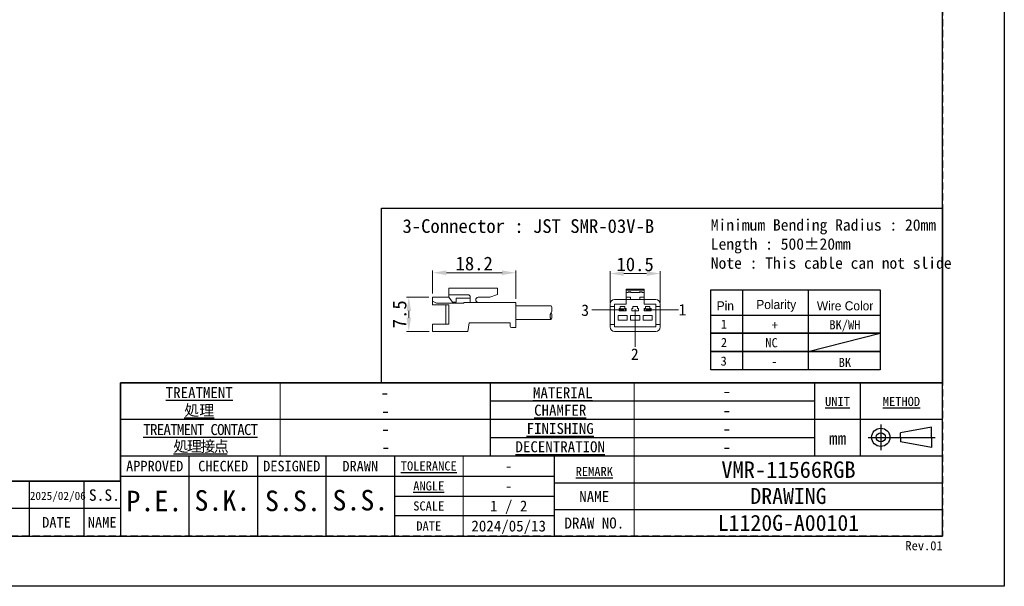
# Model space of a CAD drawing. Header units: millimetres. Extents: x -196 to 224, y 148 to 445.
# Tile 2 of 9: x 8 to 224, y 148 to 272. Entities that reach past the tile are written whole.
import ezdxf
from ezdxf.enums import TextEntityAlignment as Align

# ---------------------------------------------------------------- set-up
doc = ezdxf.new("R2010")
doc.units = ezdxf.units.MM
doc.header["$LTSCALE"] = 0.25
doc.linetypes.add('HIDDEN', pattern=[9.525, 6.35, -3.175])
doc.layers.get('0').update_dxf_attribs({"lineweight": 30})
doc.layers.add('CABLE 3P', color=7, linetype='Continuous', lineweight=20)
doc.layers.add('TXT1', color=5, linetype='Continuous', lineweight=20)
doc.layers.add('FORM', color=7, linetype='Continuous')
doc.layers.add('PAPER', color=254, linetype='Continuous', plot=False)
doc.styles.add('(TNK)aSS', font='txt', dxfattribs={"width": 0.75, "oblique": 15, "height": 3.5})
doc.styles.get("Standard").update_dxf_attribs({"font": 'arial.ttf'})
doc.styles.add('takachi1', font='msgothic.ttc', dxfattribs={"height": 2.5})
doc.styles.add('VS Standard', font='msgothic.ttc', dxfattribs={"height": 3})
doc.styles.add('VS Standard(小)', font='msgothic.ttc', dxfattribs={"height": 2.4})
doc.dimstyles.new('TMIZO', dxfattribs={"dimscale": 0, "dimtxt": 3.5, "dimasz": 3, "dimexe": 0.5, "dimexo": 0.8, "dimgap": 0.5, "dimtad": 3, "dimtoh": 1, "dimdec": 1, "dimrnd": 0.005, "dimdsep": 46, "dimtxsty": '(TNK)aSS', "dimcen": 0, "dimclrd": 5, "dimclre": 5, "dimclrt": 5, "dimaunit": 1, "dimadec": 0, "dimazin": 2, "dimtfac": 1, "dimtdec": 1, "dimtmove": 0, "dimatfit": 3, "dimfxl": 1, "dimtzin": 0, "dimlwd": -1, "dimlwe": -1, "dimarcsym": 0})

# ---------------------------------------------------------------- blocks, each defined once
blk = doc.blocks.new('表題欄金物用_ver3.0')
at = {"layer": 'FORM', "color": 0}
for p, q in [((-11, 44.5), (-191, 44.5)), ((-191, 44.5), (-191, 28.5)), ((-110, 28.49), (-110, 44.5)), ((-39, 28.49), (-39, 44.5)), ((-29, 28.49), (-29, 44.5)), ((-11, 28.5), (-11, 44.5)), ((-191, 40.5), (-191, 28.5)), ((-39, 40.5), (-110, 40.5)), ((-110, 28.49), (-110, 40.5)), ((-11, 28.5), (-11, 40.5)), ((-39, 36.5), (-191, 36.5)), ((-11, 36.5), (-191, 36.5)), ((-24.54, 35.38), (-24.54, 29.78)), ((-13.42, 34.8), (-20.21, 33.59)), ((-13.42, 32.58), (-13.42, 34.8)), ((-39, 32.5), (-110, 32.5)), ((-27.34, 32.58), (-12.62, 32.58)), ((-20.21, 32.58), (-20.21, 33.59)), ((-20.21, 32.58), (-20.21, 31.57)), ((-13.42, 32.58), (-13.42, 30.35)), ((-13.42, 30.35), (-20.21, 31.57)), ((-11, 28.5), (-191, 28.5)), ((-191, 28.5), (-191, 11)), ((-176, 28.5), (-176, 11)), ((-161, 28.5), (-161, 11)), ((-146, 28.5), (-146, 11)), ((-131, 28.5), (-131, 11)), ((-96, 11), (-96, 28.5)), ((-11, 11), (-11, 28.5)), ((-191, 24.12), (-96, 24.12)), ((-131, 24.12), (-96, 24.12)), ((-211, 23), (-272, 23)), ((-211, 23), (-211, 17)), ((-199, 23), (-211, 23)), ((-199, 23), (-199, 17)), ((-191, 23), (-199, 23)), ((-96, 22.6), (-11, 22.6)), ((-131, 19.75), (-96, 19.75)), ((-211, 17), (-272, 17)), ((-211, 17), (-211, 11)), ((-199, 17), (-211, 17)), ((-199, 17), (-199, 11)), ((-191, 17), (-199, 17)), ((-96, 15.38), (-131, 15.38)), ((-96, 16.8), (-11, 16.8)), ((-191, 11), (-11, 11))]:
    blk.add_line(p, q, dxfattribs=at)
at = {"layer": 'FORM', "color": 0, "linetype": 'HIDDEN', "lineweight": 9}
for p, q in [((-156, 28.49), (-156, 44.5)), ((-156, 28.49), (-156, 40.49)), ((-78.5, 11), (-78.5, 28.5))]:
    blk.add_line(p, q, dxfattribs=at)
at = {"layer": 'FORM', "color": 0, "linetype": 'Continuous', "lineweight": 9}
for p, q in [((-156, 28.49), (-156, 44.5)), ((-78.5, 11), (-78.5, 44.5)), ((-116, 11), (-116, 28.5))]:
    blk.add_line(p, q, dxfattribs=at)
at = {"layer": 'FORM', "color": 0, "lineweight": 15}
blk.add_line((-191, 11), (-286, 11), dxfattribs=at)
at = {"layer": 'FORM', "color": 0}
for radius in [2, 1]:
    blk.add_circle((-24.54, 32.58), radius, dxfattribs=at)
at = {"layer": 'FORM', "color": 0, "attachment_point": 5}
for s, insert, char_height, width, style in [('{\\LTREATMENT}', (-173.74, 42.37), 2.4, 36.5, 'VS Standard(小)'), ('{\\LMATERIAL}', (-94.15, 42.33), 2.4, 36.5, 'VS Standard(小)'), ('{\\LUNIT}', (-34.02, 40.41), 2, 20, 'VS Standard'), ('{\\LMETHOD}', (-20.02, 40.42), 2, 20, 'VS Standard'), ('{\\L処理}', (-173.74, 38.37), 2.4, 36.5, 'VS Standard(小)'), ('{\\LCHAMFER}', (-94.72, 38.5), 2.4, 35, 'VS Standard(小)'), ('{\\T0.9;\\LTREATMENT CONTACT}', (-173.5, 34.27), 2.4, 36.5, 'VS Standard(小)'), ('{\\LFINISHING}', (-94.72, 34.5), 2.4, 35, 'VS Standard(小)'), ('mm', (-34, 32.35), 2.8, 20, 'VS Standard'), ('{\\T0.9;\\L処理接点}', (-173.5, 30.5), 2.4, 36.5, 'VS Standard(小)'), ('{\\LDECENTRATION}', (-94.72, 30.5), 2.4, 35, 'VS Standard(小)'), ('{\\fＭＳ ゴシック|b0|i0|c128|p49;APPROVED}', (-183.5, 26.28), 2.3, 15, 'VS Standard'), ('{\\fＭＳ ゴシック|b0|i0|c128|p49;CHECKED}', (-168.5, 26.28), 2.3, 15, 'VS Standard'), ('{\\fＭＳ ゴシック|b0|i0|c128|p49;DESIGNED}', (-153.5, 26.28), 2.3, 15, 'VS Standard'), ('{\\fＭＳ ゴシック|b0|i0|c128|p49;DRAWN}', (-138.5, 26.28), 2.3, 15, 'VS Standard'), ('{\\W1;\\LTOLERANCE}', (-123.5, 26.31), 2, 20, 'VS Standard(小)'), ('{\\LANGLE}', (-123.5, 21.94), 2, 14.9784, 'VS Standard(小)'), ('{\\fＭＳ ゴシック|b0|i0|c128|p49;NAME}', (-87.28, 19.61), 2.4, 15, 'VS Standard(小)'), ('SCALE', (-123.5, 17.56), 2, 15, 'VS Standard(小)'), ('{\\fMS Gothic|b0|i0|c128|p49;DATE}', (-204.99, 14), 2.3, 12, 'VS Standard'), ('NAME', (-195, 14), 2.3, 8, 'VS Standard'), ('{\\fＭＳ ゴシック|b0|i0|c128|p49;DRAW NO.}', (-87.25, 13.82), 2.4, 15, 'VS Standard(小)'), ('{\\fＭＳ ゴシック|b0|i0|c128|p49;DATE}', (-123.5, 13.19), 2, 15, 'VS Standard(小)')]:
    blk.add_mtext(s, dxfattribs=dict(at, insert=insert, char_height=char_height, width=width, style=style))
at = {"layer": 'FORM', "color": 0, "insert": (-87.25, 25.1), "char_height": 2, "width": 16, "attachment_point": 5, "line_spacing_factor": 0.8, "style": 'VS Standard'}
blk.add_mtext('\\pxsm0.9;{\\LREMARK}', dxfattribs=at)
at = {"layer": 'FORM', "color": 0}
for tag, height, style, p in [('処理(英語)', 2.8, 'VS Standard', (-133.24, 42.37)), ('材料', 2.8, 'VS Standard', (-58.21, 42.72)), ('処理(日本語)', 2.8, 'VS Standard', (-133.24, 38.37)), ('一般面取', 2.8, 'VS Standard', (-58.25, 38.53)), ('処理接点(英語)', 2.8, 'VS Standard', (-132.94, 34.42)), ('仕上', 2.8, 'VS Standard', (-58.25, 34.53)), ('偏芯', 2.8, 'VS Standard', (-58.25, 30.53)), ('処理接点(日本語)', 2.8, 'VS Standard', (-133, 30.5)), ('一般公差', 2.4, 'VS Standard(小)', (-106, 26.31)), ('適用（機種名）', 3.6, 'VS Standard', (-44.78, 25.6)), ('角度', 2.4, 'VS Standard(小)', (-106, 21.94)), ('NAME', 3.5, 'VS Standard', (-44.75, 19.65)), ('SCALE', 2.4, 'VS Standard(小)', (-106, 17.56)), ('DRAW_NO.', 3.5, 'VS Standard', (-44.75, 13.82)), ('DATE', 2.4, 'VS Standard(小)', (-106, 13.19))]:
    blk.add_attdef(tag, text='', height=height, dxfattribs=dict(at, style=style)).set_placement(p, align=Align.MIDDLE_CENTER)
at = {"layer": 'FORM', "color": 0, "style": 'VS Standard'}
for tag, p in [('APPROVED', (-182.5, 15.06)), ('CHECKED', (-167.5, 15.18)), ('DESIGNED', (-152.5, 15.09)), ('DRAWN', (-137.5, 15.23))]:
    blk.add_attdef(tag, text='', height=4.5, dxfattribs=at).set_placement(p, align=Align.BOTTOM_CENTER)
blk = doc.blocks.new('*D83')
at = {"layer": 'Defpoints', "color": 0}
for p in [(148.18, 216.16), (137.18, 208.99), (148.18, 208.99)]:
    blk.add_point(p, dxfattribs=at)
at = {"layer": 'TXT1', "color": 0}
for p, q in [((137.18, 209.79), (137.18, 216.66)), ((140.18, 216.16), (145.18, 216.16)), ((148.18, 209.79), (148.18, 216.66))]:
    blk.add_line(p, q, dxfattribs=at)
for points in [[(140.18, 216.66), (140.18, 215.66), (137.18, 216.16)], [(145.18, 215.66), (145.18, 216.66), (148.18, 216.16)]]:
    blk.add_solid(points, dxfattribs=at)
at = {"layer": 'TXT1', "color": 0, "insert": (142.68, 218.16), "char_height": 3, "attachment_point": 5, "style": 'VS Standard'}
blk.add_mtext('10.5', dxfattribs=at)
blk = doc.blocks.new('*D84')
at = {"layer": 'Defpoints', "color": 0}
for p in [(98.35, 211), (93.13, 203.51), (98.37, 203.51)]:
    blk.add_point(p, dxfattribs=at)
at = {"layer": 'TXT1', "color": 0}
for p, q in [((97.55, 211), (92.63, 211)), ((93.13, 208), (93.13, 206.51)), ((97.57, 203.51), (92.63, 203.51))]:
    blk.add_line(p, q, dxfattribs=at)
for points in [[(93.63, 208), (92.63, 208), (93.13, 211)], [(92.63, 206.51), (93.63, 206.51), (93.13, 203.51)]]:
    blk.add_solid(points, dxfattribs=at)
at = {"layer": 'TXT1', "color": 0, "insert": (91.13, 207.25), "char_height": 3, "attachment_point": 5, "rotation": 90, "style": 'VS Standard'}
blk.add_mtext('7.5', dxfattribs=at)
blk = doc.blocks.new('*D85')
at = {"layer": 'Defpoints', "color": 0}
for p in [(116.56, 216.34), (98.35, 210.98), (116.56, 209.86)]:
    blk.add_point(p, dxfattribs=at)
at = {"layer": 'TXT1', "color": 0}
for p, q in [((98.35, 211.78), (98.35, 216.84)), ((101.35, 216.34), (113.56, 216.34)), ((116.56, 210.66), (116.56, 216.84))]:
    blk.add_line(p, q, dxfattribs=at)
for points in [[(101.35, 216.84), (101.35, 215.84), (98.35, 216.34)], [(113.56, 215.84), (113.56, 216.84), (116.56, 216.34)]]:
    blk.add_solid(points, dxfattribs=at)
at = {"layer": 'TXT1', "color": 0, "insert": (107.45, 218.34), "char_height": 3, "attachment_point": 5, "style": 'VS Standard'}
blk.add_mtext('18.2', dxfattribs=at)

msp = doc.modelspace()

# ---------------------------------------------------------------- linework, layer by layer
msp.add_line((-65, 158.75), (210, 158.75))
at = {"layer": 'CABLE 3P'}
for p, q in [((101.8742, 212.9786), (112.5742, 212.9786)), ((101.8742, 210.9786), (101.8742, 212.9786)), ((101.8742, 212.9786), (112.5742, 212.9786)), ((101.8742, 210.9786), (101.8742, 212.9786)), ((101.8742, 211.5079), (106.1074, 211.5079)), ((101.8742, 211.5079), (106.1074, 211.5079)), ((112.5742, 211.5832), (110.8459, 210.9786)), ((112.5742, 211.5832), (110.8459, 210.9786)), ((112.5742, 211.5832), (112.5742, 212.9786)), ((144.6842, 212.7381), (140.6842, 212.7381)), ((140.6842, 212.7381), (140.6842, 212.5089)), ((144.6842, 212.5089), (140.6842, 212.5089)), ((140.6842, 212.5089), (140.6842, 211.9881)), ((141.1842, 211.9881), (140.6842, 211.9881)), ((140.6842, 211.9881), (140.6842, 210.9881)), ((141.0842, 211.9881), (141.0842, 211.9972)), ((141.2842, 212.1881), (141.1842, 212.0881)), ((141.1842, 212.0881), (141.1842, 211.9881)), ((141.6842, 212.0881), (141.1842, 212.0881)), ((141.2842, 212.1972), (141.2842, 212.1881)), ((141.2842, 212.1972), (141.5842, 212.1972)), ((141.2842, 212.1881), (141.5842, 212.1881)), ((141.5842, 212.1972), (141.5842, 212.1881)), ((141.5842, 212.1881), (141.6842, 212.0881)), ((141.6842, 212.0881), (141.6842, 211.9881)), ((143.6842, 211.9881), (141.6842, 211.9881)), ((141.7842, 211.9972), (141.7842, 211.9881)), ((143.5842, 211.9881), (143.5842, 211.9972)), ((143.7842, 212.1881), (143.6842, 212.0881)), ((143.6842, 212.0881), (143.6842, 211.9881)), ((144.1842, 212.0881), (143.6842, 212.0881)), ((143.7842, 212.1972), (143.7842, 212.1881)), ((143.7842, 212.1972), (144.0842, 212.1972)), ((143.7842, 212.1881), (144.0842, 212.1881)), ((144.0842, 212.1972), (144.0842, 212.1881)), ((144.0842, 212.1881), (144.1842, 212.0881)), ((144.1842, 212.0881), (144.1842, 211.9881)), ((144.6842, 211.9881), (144.1842, 211.9881)), ((144.2842, 211.9972), (144.2842, 211.9881)), ((144.6842, 212.7381), (144.6842, 212.5089)), ((144.6842, 212.5089), (144.6842, 211.9881)), ((144.6842, 211.9881), (144.6842, 210.9881)), ((98.351, 209.2916), (98.351, 210.9786)), ((98.351, 210.9786), (101.8742, 210.9786)), ((98.351, 209.2916), (98.351, 210.9786)), ((98.351, 210.9786), (101.8742, 210.9786)), ((99.1899, 209.7015), (98.351, 210.0927)), ((99.1899, 209.7015), (98.351, 210.0927)), ((98.351, 209.2916), (101.8742, 209.2916)), ((98.351, 209.2916), (101.8742, 209.2916)), ((99.1899, 209.7015), (105.211, 209.7015)), ((99.1899, 209.7015), (105.211, 209.7015)), ((101.2218, 205.0996), (101.2218, 209.2916)), ((101.2218, 205.0996), (101.2218, 209.2916)), ((102.7077, 209.9259), (101.8742, 210.9786)), ((102.7077, 209.9259), (101.8742, 210.9786)), ((101.8742, 205.0996), (101.8742, 209.2916)), ((101.8742, 205.0996), (101.8742, 209.2916)), ((102.7077, 209.9259), (103.4722, 209.9259)), ((102.7077, 209.9259), (103.4722, 209.9259)), ((103.4722, 209.9259), (103.4722, 210.7978)), ((103.4722, 210.7978), (106.5974, 210.7978)), ((103.4722, 209.9259), (103.4722, 210.7978)), ((103.4722, 210.7978), (106.5974, 210.7978)), ((108.3476, 209.8505), (105.211, 209.8505)), ((105.211, 209.7015), (105.211, 209.8505)), ((108.3476, 209.8505), (105.211, 209.8505)), ((105.211, 209.7015), (105.211, 209.8505)), ((106.5974, 209.8505), (106.5974, 211.0045)), ((106.5974, 209.8505), (106.5974, 211.0045)), ((108.3476, 210.9786), (110.8459, 210.9786)), ((108.3476, 210.9786), (110.8459, 210.9786)), ((108.3476, 209.8505), (116.551, 209.8505)), ((108.3476, 209.8505), (116.551, 209.8505)), ((116.551, 204.3505), (116.551, 209.8505)), ((116.551, 204.3505), (116.551, 209.8505)), ((124.2651, 209.1005), (116.551, 209.1005)), ((137.1842, 209.4881), (137.1842, 208.9881)), ((138.1842, 210.4881), (140.6842, 210.4881)), ((138.1842, 209.4881), (138.1842, 208.9881)), ((140.6842, 209.4881), (138.1842, 209.4881)), ((141.6842, 210.9881), (140.6842, 210.9881)), ((140.6842, 210.9881), (140.6842, 210.4881)), ((140.6842, 210.4881), (140.6842, 209.4881)), ((141.6842, 210.4881), (140.6842, 210.4881)), ((141.6842, 210.9881), (141.6842, 210.4881)), ((143.6842, 210.4881), (141.6842, 210.4881)), ((144.6842, 210.9881), (143.6842, 210.9881)), ((143.6842, 210.9881), (143.6842, 210.4881)), ((144.6842, 210.4881), (143.6842, 210.4881)), ((144.6842, 210.9881), (144.6842, 210.4881)), ((144.6842, 209.4881), (144.6842, 210.4881)), ((144.6842, 210.4881), (147.1842, 210.4881)), ((147.1842, 209.4881), (144.6842, 209.4881)), ((147.1842, 208.9881), (147.1842, 209.4881)), ((148.1842, 209.4881), (148.1842, 208.9881)), ((138.1842, 208.9881), (137.1842, 208.9881)), ((137.1842, 208.9881), (137.1842, 204.9881)), ((138.1842, 208.9881), (138.1842, 204.9881)), ((140.9342, 206.9881), (138.9342, 206.9881)), ((138.9342, 206.9881), (138.9342, 205.9881)), ((139.4342, 208.4881), (139.1842, 208.4881)), ((139.1842, 208.4881), (139.1842, 207.9881)), ((139.1842, 207.9881), (140.6842, 207.9881)), ((139.3092, 208.0381), (139.3092, 208.4381)), ((139.3092, 208.4381), (139.7842, 208.4381)), ((139.7842, 208.0381), (139.3092, 208.0381)), ((140.4342, 208.9881), (139.4342, 208.9881)), ((139.4342, 208.9881), (139.4342, 208.4881)), ((139.7842, 208.4381), (139.6842, 208.3381)), ((139.8842, 208.3381), (139.6842, 208.3381)), ((139.6842, 208.1381), (139.6842, 208.3381)), ((139.6842, 208.1381), (139.8842, 208.1381)), ((139.6842, 208.1381), (139.7842, 208.0381)), ((139.7842, 208.4381), (139.9342, 208.4381)), ((139.9342, 208.0381), (139.7842, 208.0381)), ((139.9342, 208.4144), (139.8842, 208.3381)), ((139.8842, 208.3381), (139.8842, 208.1381)), ((139.8842, 208.1381), (139.9342, 208.0618)), ((139.9342, 208.4381), (139.9342, 208.4144)), ((139.9342, 208.4381), (140.0842, 208.4381)), ((139.9842, 208.3381), (139.9342, 208.4144)), ((139.9342, 208.0618), (139.9842, 208.1381)), ((139.9342, 208.0618), (139.9342, 208.0381)), ((140.0842, 208.0381), (139.9342, 208.0381)), ((139.9842, 208.1381), (139.9842, 208.3381)), ((140.1842, 208.3381), (139.9842, 208.3381)), ((139.9842, 208.1381), (140.1842, 208.1381)), ((140.1842, 208.3381), (140.0842, 208.4381)), ((140.0842, 208.4381), (140.5592, 208.4381)), ((140.0842, 208.0381), (140.1842, 208.1381)), ((140.5592, 208.0381), (140.0842, 208.0381)), ((140.1842, 208.3381), (140.1842, 208.1381)), ((140.4342, 208.4881), (140.4342, 208.9881)), ((140.6842, 208.4881), (140.4342, 208.4881)), ((140.5592, 208.4381), (140.5592, 208.0381)), ((140.6842, 207.9881), (140.6842, 208.4881)), ((140.9342, 205.9881), (140.9342, 206.9881)), ((143.6842, 206.9881), (141.6842, 206.9881)), ((141.6842, 206.9881), (141.6842, 205.9881)), ((141.9342, 208.4881), (141.9342, 207.9881)), ((142.1842, 208.4881), (141.9342, 208.4881)), ((141.9342, 207.9881), (143.4342, 207.9881)), ((142.1842, 208.9881), (142.1842, 208.4881)), ((143.1842, 208.9881), (142.1842, 208.9881)), ((143.1842, 208.4881), (143.1842, 208.9881)), ((143.4342, 208.4881), (143.1842, 208.4881)), ((143.4342, 207.9881), (143.4342, 208.4881)), ((143.6842, 205.9881), (143.6842, 206.9881)), ((144.4342, 206.9881), (144.4342, 205.9881)), ((146.4342, 206.9881), (144.4342, 206.9881)), ((144.9342, 208.4881), (144.6842, 208.4881)), ((144.6842, 208.4881), (144.6842, 207.9881)), ((144.6842, 207.9881), (146.1842, 207.9881)), ((144.8092, 208.0381), (144.8092, 208.4381)), ((144.8092, 208.4381), (145.2842, 208.4381)), ((145.2842, 208.0381), (144.8092, 208.0381)), ((145.9342, 208.9881), (144.9342, 208.9881)), ((144.9342, 208.9881), (144.9342, 208.4881)), ((145.2842, 208.4381), (145.1842, 208.3381)), ((145.3842, 208.3381), (145.1842, 208.3381)), ((145.1842, 208.1381), (145.1842, 208.3381)), ((145.1842, 208.1381), (145.3842, 208.1381)), ((145.1842, 208.1381), (145.2842, 208.0381)), ((145.2842, 208.4381), (145.4342, 208.4381)), ((145.4342, 208.0381), (145.2842, 208.0381)), ((145.4342, 208.4144), (145.3842, 208.3381)), ((145.3842, 208.3381), (145.3842, 208.1381)), ((145.3842, 208.1381), (145.4342, 208.0618)), ((145.4342, 208.4381), (145.4342, 208.4144)), ((145.4342, 208.4381), (145.5842, 208.4381)), ((145.4842, 208.3381), (145.4342, 208.4144)), ((145.4342, 208.0618), (145.4842, 208.1381)), ((145.4342, 208.0618), (145.4342, 208.0381)), ((145.5842, 208.0381), (145.4342, 208.0381)), ((145.4842, 208.1381), (145.4842, 208.3381)), ((145.6842, 208.3381), (145.4842, 208.3381)), ((145.4842, 208.1381), (145.6842, 208.1381)), ((145.6842, 208.3381), (145.5842, 208.4381)), ((145.5842, 208.4381), (146.0592, 208.4381)), ((145.5842, 208.0381), (145.6842, 208.1381)), ((146.0592, 208.0381), (145.5842, 208.0381)), ((145.6842, 208.3381), (145.6842, 208.1381)), ((145.9342, 208.4881), (145.9342, 208.9881)), ((146.1842, 208.4881), (145.9342, 208.4881)), ((146.0592, 208.4381), (146.0592, 208.0381)), ((146.1842, 207.9881), (146.1842, 208.4881)), ((146.4342, 205.9881), (146.4342, 206.9881)), ((148.1842, 208.9881), (147.1842, 208.9881)), ((147.1842, 204.9881), (147.1842, 208.9881)), ((148.1842, 204.9881), (148.1842, 208.9881)), ((98.351, 203.4786), (98.351, 205.0996)), ((98.351, 205.0996), (101.8742, 205.0996)), ((98.351, 203.4786), (98.351, 205.0996)), ((98.351, 205.0996), (101.8742, 205.0996)), ((106.351, 205.3505), (106.051, 203.4786)), ((106.351, 205.3505), (115.2959, 205.3505)), ((106.351, 205.3505), (115.2959, 205.3505)), ((115.2959, 204.6505), (115.2959, 205.3505)), ((115.2959, 204.6505), (115.2959, 205.3505)), ((124.2651, 206.1005), (116.551, 206.1005)), ((137.1842, 204.9881), (138.1842, 204.9881)), ((137.1842, 204.9881), (137.1842, 204.4881)), ((138.1842, 204.9881), (138.1842, 204.4881)), ((138.9342, 205.9881), (140.9342, 205.9881)), ((141.6842, 205.9881), (143.6842, 205.9881)), ((144.4342, 205.9881), (146.4342, 205.9881)), ((147.1842, 204.9881), (148.1842, 204.9881)), ((147.1842, 204.4881), (147.1842, 204.9881)), ((148.1842, 204.9881), (148.1842, 204.4881)), ((98.351, 203.4786), (106.051, 203.4786)), ((98.351, 203.4786), (106.051, 203.4786)), ((115.5959, 204.3505), (116.551, 204.3505)), ((115.5959, 204.3505), (116.551, 204.3505)), ((138.1842, 204.4881), (147.1842, 204.4881)), ((138.1842, 203.4881), (147.1842, 203.4881))]:
    msp.add_line(p, q, dxfattribs=at)
for centre, radius, start, end in [((106.0939, 211.0045), 0.5035, 0, 91.535232), ((106.0939, 211.0045), 0.5035, 0, 91.535232), ((141.2842, 211.9972), 0.2, 90, 180), ((141.0886, 212.0928), 0.0958, 267.402573, 357.142919), ((141.5842, 211.9972), 0.2, 0, 90), ((141.7799, 212.0928), 0.0958, 182.857163, 272.597478), ((143.7842, 211.9972), 0.2, 90, 180), ((143.5886, 212.0928), 0.0958, 267.402651, 357.142841), ((144.0842, 211.9972), 0.2, 0, 90), ((144.2799, 212.0928), 0.0958, 182.857274, 272.597233), ((108.3476, 210.4146), 0.5641, 90, 270), ((108.3476, 210.4146), 0.5641, 90, 270), ((123.0651, 208.3505), 1.4151, 327.994617, 32.005383), ((138.1842, 209.4881), 1, 90, 180), ((147.1842, 209.4881), 1, 0, 90), ((125.4651, 206.8505), 1.4151, 147.994617, 212.005383), ((123.0651, 206.8505), 1.4151, 327.994617, 32.005383), ((115.5959, 204.6505), 0.3, 180, 270), ((115.5959, 204.6505), 0.3, 180, 270), ((138.1842, 204.4881), 1, 180, 270), ((147.1842, 204.4881), 1, 270, 0)]:
    msp.add_arc(centre, radius, start, end, dxfattribs=at)
at = {"layer": 'FORM'}
for p, q in [((210, 192.25), (210, 433.75)), ((159.2445, 212.6145), (196.3359, 212.6145)), ((159.2445, 207.0883), (159.2445, 212.6145)), ((166.1812, 212.6145), (166.1812, 195.0883)), ((180.5331, 212.6145), (180.5331, 195.0883)), ((196.3359, 212.6145), (196.3359, 195.0883)), ((180.5331, 199.0883), (196.3359, 203.0883)), ((30, 170.75), (30, 192.25)), ((30, 192.25), (210, 192.25)), ((-65, 170.75), (30, 170.75))]:
    msp.add_line(p, q, dxfattribs=at)
at = {"layer": 'FORM', "linetype": 'HIDDEN'}
msp.add_lwpolyline([(-183, 433.75), (210, 433.75), (210, 158.75), (-183, 158.75)], close=True, dxfattribs=at)
at = {"layer": 'FORM'}
msp.add_lwpolyline([(87.1918, 230.458), (210, 230.458), (210, 192.25), (87.1918, 192.25)], close=True, dxfattribs=at)
for points in [[(196.3359, 203.0883), (159.2445, 203.0883), (159.2445, 207.0883), (196.3359, 207.0883)], [(196.3359, 199.0883), (159.2445, 199.0883), (159.2445, 203.0883), (196.3359, 203.0883)], [(196.3359, 195.0883), (159.2445, 195.0883), (159.2445, 199.0883), (196.3359, 199.0883)]]:
    msp.add_lwpolyline(points, dxfattribs=at)
at = {"layer": 'PAPER'}
msp.add_lwpolyline([(-196.5, 444.75), (223.5, 444.75), (223.5, 147.75), (-196.5, 147.75)], close=True, dxfattribs=at)
at = {"layer": 'TXT1'}
for p, q in [((139.8144, 208.2381), (133.1761, 208.2381)), ((142.6569, 208.2711), (142.6569, 200.1552)), ((152.1881, 208.2381), (145.5498, 208.2381))]:
    msp.add_line(p, q, dxfattribs=at)

# ---------------------------------------------------------------- block references
ref = msp.add_blockref('表題欄金物用_ver3.0', (221, 147.75))
ref.add_attrib('処理(英語)', '-', dxfattribs={"layer": 'FORM', "color": 0, "height": 2.8, "style": 'VS Standard'}).set_placement((87.9134, 190.1198), align=Align.MIDDLE_CENTER)
ref.add_attrib('処理(日本語)', '-', dxfattribs={"layer": 'FORM', "color": 0, "height": 2.8, "style": 'VS Standard'}).set_placement((88.0047, 186.123), align=Align.MIDDLE_CENTER)
ref.add_attrib('処理接点(英語)', '-', dxfattribs={"layer": 'FORM', "color": 0, "height": 2.8, "style": 'VS Standard'}).set_placement((88.0626, 182.1688), align=Align.MIDDLE_CENTER)
ref.add_attrib('処理接点(日本語)', '-', dxfattribs={"layer": 'FORM', "color": 0, "height": 2.8, "style": 'VS Standard'}).set_placement((88.1264, 178.25), align=Align.MIDDLE_CENTER)
ref.add_attrib('材料', '-', dxfattribs={"layer": 'FORM', "color": 0, "height": 2.8, "style": 'VS Standard'}).set_placement((162.7888, 190.4656), align=Align.MIDDLE_CENTER)
ref.add_attrib('一般面取', '-', dxfattribs={"layer": 'FORM', "color": 0, "height": 2.8, "style": 'VS Standard'}).set_placement((162.7519, 186.2765), align=Align.MIDDLE_CENTER)
ref.add_attrib('仕上', '-', dxfattribs={"layer": 'FORM', "color": 0, "height": 2.8, "style": 'VS Standard'}).set_placement((162.7519, 182.2765), align=Align.MIDDLE_CENTER)
ref.add_attrib('偏芯', '-', dxfattribs={"layer": 'FORM', "color": 0, "height": 2.8, "style": 'VS Standard'}).set_placement((162.7519, 178.2765), align=Align.MIDDLE_CENTER)
ref.add_attrib('一般公差', '-', dxfattribs={"layer": 'FORM', "color": 0, "height": 2.4, "style": 'VS Standard(小)'}).set_placement((115, 174.0625), align=Align.MIDDLE_CENTER)
ref.add_attrib('角度', '-', dxfattribs={"layer": 'FORM', "color": 0, "height": 2.4, "style": 'VS Standard(小)'}).set_placement((115, 169.6875), align=Align.MIDDLE_CENTER)
ref.add_attrib('SCALE', '1 / 2', dxfattribs={"layer": 'FORM', "color": 0, "height": 2.4, "style": 'VS Standard(小)'}).set_placement((115, 165.3125), align=Align.MIDDLE_CENTER)
ref.add_attrib('DATE', '2024/05/13', dxfattribs={"layer": 'FORM', "color": 0, "height": 2.4, "style": 'VS Standard(小)'}).set_placement((115, 160.9375), align=Align.MIDDLE_CENTER)
ref.add_attrib('適用（機種名）', 'VMR-11566RGB', dxfattribs={"layer": 'FORM', "color": 0, "height": 3.6, "style": 'VS Standard'}).set_placement((176.25, 173.2668), align=Align.MIDDLE_CENTER)
ref.add_attrib('NAME', 'DRAWING', dxfattribs={"layer": 'FORM', "color": 0, "height": 3.5, "style": 'VS Standard'}).set_placement((176.25, 167.5039), align=Align.MIDDLE_CENTER)
ref.add_attrib('DRAW_NO.', 'L1120G-A00101', dxfattribs={"layer": 'FORM', "color": 0, "height": 3.5, "style": 'VS Standard'}).set_placement((176.25, 161.6276), align=Align.MIDDLE_CENTER)
ref.add_attrib('DESIGNED', 'S.S.', dxfattribs={"layer": 'FORM', "color": 0, "height": 4.5, "style": 'VS Standard'}).set_placement((67.7704, 162.8412), align=Align.BOTTOM_CENTER)
ref.add_attrib('DRAWN', 'S.S.', dxfattribs={"layer": 'FORM', "color": 0, "height": 4.5, "style": 'VS Standard'}).set_placement((82.5401, 162.985), align=Align.BOTTOM_CENTER)
ref.add_attrib('CHECKED', 'S.K.', dxfattribs={"layer": 'FORM', "color": 0, "height": 4.5, "style": 'VS Standard'}).set_placement((52.3274, 162.9272), align=Align.BOTTOM_CENTER)
ref.add_attrib('APPROVED', 'P.E.', dxfattribs={"layer": 'FORM', "color": 0, "height": 4.5, "style": 'VS Standard'}).set_placement((37.4377, 162.8117), align=Align.BOTTOM_CENTER)

# ---------------------------------------------------------------- texts
at = {"layer": 'FORM', "style": 'VS Standard'}
for s, height, p in [('2025/02/06', 1.8, (10.1737, 166.6335)), ('S.S.', 2.5, (23.0925, 166.4567))]:
    msp.add_text(s, height=height, dxfattribs=at).set_placement(p)
at = {"layer": 'FORM', "insert": (201.8463, 157.6334), "char_height": 2, "attachment_point": 1, "style": 'VS Standard'}
msp.add_mtext_dynamic_manual_height_columns('Rev.01', width=8.153668, gutter_width=15, heights=[-2], dxfattribs=at)
at = {"layer": 'TXT1', "style": 'takachi1'}
for s, height, p in [('3', 2.5, (130.8825, 206.8971)), ('1', 2.5, (152.1881, 206.9999)), ('NC', 2, (171.1796, 200.029)), ('2', 2.5, (141.7512, 197.2775))]:
    msp.add_text(s, height=height, dxfattribs=at).set_placement(p)
at = {"layer": 'TXT1', "attachment_point": 1, "style": 'VS Standard'}
for s, insert, char_height, width in [('3-Connector : JST SMR-03V-B', (91.7467, 228.0457), 3, 70.930405), ('Minimum Bending Radius : 20mm\\PLength : 500%%p20mm\\PNote : This cable can not slide', (159.2445, 228.0457), 2.5, 61.656869)]:
    msp.add_mtext(s, dxfattribs=dict(at, insert=insert, char_height=char_height, width=width))
at = {"layer": 'TXT1', "char_height": 2, "attachment_point": 5}
for s, insert, width in [('\\fMS PGothic|b0|i0|c128|p50;Pin', (162.4244, 209.0883), 8), ('\\fMS PGothic|b0|i0|c128|p50;Polarity', (173.5663, 209.0883), 28), ('\\fMS PGothic|b0|i0|c128|p50;Wire Color', (188.6448, 209.0883), 32), ('\\fＭＳ ゴシック|b0|i0;1', (162.1275, 205.0883), 8), ('\\fMS Gothic|b0|i0|c128|p49;+', (173.2466, 204.8914), 28), ('\\fMS Gothic|b0|i0|c128|p49;BK/WH', (188.6019, 204.7205), 32), ('\\fＭＳ ゴシック|b0|i0;2', (162.1275, 201.0883), 8), ('\\fＭＳ ゴシック|b0|i0;3\\P', (162.0559, 197.0035), 8), ('\\fMS Gothic|b0|i0|c128|p49;-', (173.1584, 196.9428), 28), ('\\fMS Gothic|b0|i0|c128|p49;BK', (188.6019, 196.7205), 32)]:
    msp.add_mtext(s, dxfattribs=dict(at, insert=insert, width=width))

# ---------------------------------------------------------------- dimensions: what is measured, and where the dimension line sits
at = {"layer": 'TXT1'}
dim = msp.add_linear_dim(base=(116.5551, 216.3366), p1=(98.3527, 210.9814), p2=(116.5551, 209.8557), dimstyle='TMIZO', override={"dimscale": 1, "dimtoh": 0, "dimtxsty": 'VS Standard', "dimclrd": 0, "dimclre": 0, "dimclrt": 0}, dxfattribs=at)
dim.commit()
dim.dimension.update_dxf_attribs({"geometry": '*D85', "text_midpoint": (107.4539, 218.3372)})
dim = msp.add_linear_dim(base=(148.184, 216.1618), p1=(137.1779, 208.9903), p2=(148.184, 208.9913), text='10.5', dimstyle='TMIZO', override={"dimscale": 1, "dimtoh": 0, "dimtxsty": 'VS Standard', "dimclrd": 0, "dimclre": 0, "dimclrt": 0}, dxfattribs=at)
dim.commit()
dim.dimension.update_dxf_attribs({"geometry": '*D83', "text_midpoint": (142.6809, 218.1623)})
dim = msp.add_linear_dim(base=(93.1295, 203.5082), p1=(98.3484, 211.0009), p2=(98.3721, 203.5082), angle=90, dimstyle='TMIZO', override={"dimscale": 1, "dimtoh": 0, "dimtxsty": 'VS Standard', "dimclrd": 0, "dimclre": 0, "dimclrt": 0}, dxfattribs=at)
dim.commit()
dim.dimension.update_dxf_attribs({"geometry": '*D84', "text_midpoint": (91.1289, 207.2546)})

doc.saveas('drawing.dxf')
